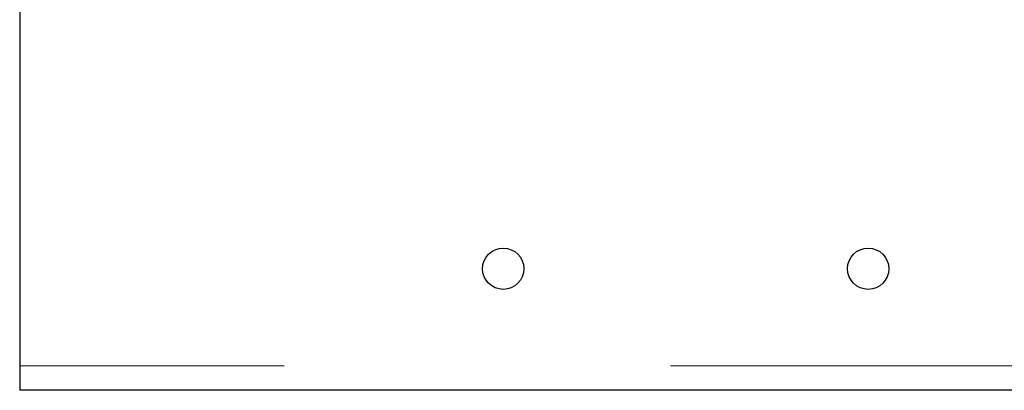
# Model space of a CAD drawing. Header units: millimetres. Extents: x 19 to 263, y 62 to 156.
# Tile 43 of 77: x 159.19 to 162.43, y 64.23 to 65.45. Entities that reach past the tile are written whole.
import ezdxf

# ---------------------------------------------------------------- set-up
doc = ezdxf.new("R2010")
doc.units = ezdxf.units.MM
doc.linetypes.add('PHANTOM', pattern=[12.7, 6.35, -1.27, 1.27, -1.27, 1.27, -1.27])

msp = doc.modelspace()

# ---------------------------------------------------------------- linework, layer by layer
at = {"color": 7, "linetype": 'Continuous', "lineweight": 25}
for p, q in [((159.1875, 65.4947), (159.1875, 64.3113)), ((159.1875, 64.3113), (159.1875, 64.2313)), ((163.4166, 64.2313), (159.1875, 64.2313))]:
    msp.add_line(p, q, dxfattribs=at)
at = {"color": 8, "linetype": 'PHANTOM', "lineweight": 18}
msp.add_line((208.3175, 64.3113), (159.1875, 64.3113), dxfattribs=at)
at = {"color": 7, "linetype": 'Continuous', "lineweight": 25}
for centre in [(160.7775, 64.6313), (161.9775, 64.6313)]:
    msp.add_circle(centre, 0.068, dxfattribs=at)

doc.saveas('drawing.dxf')
